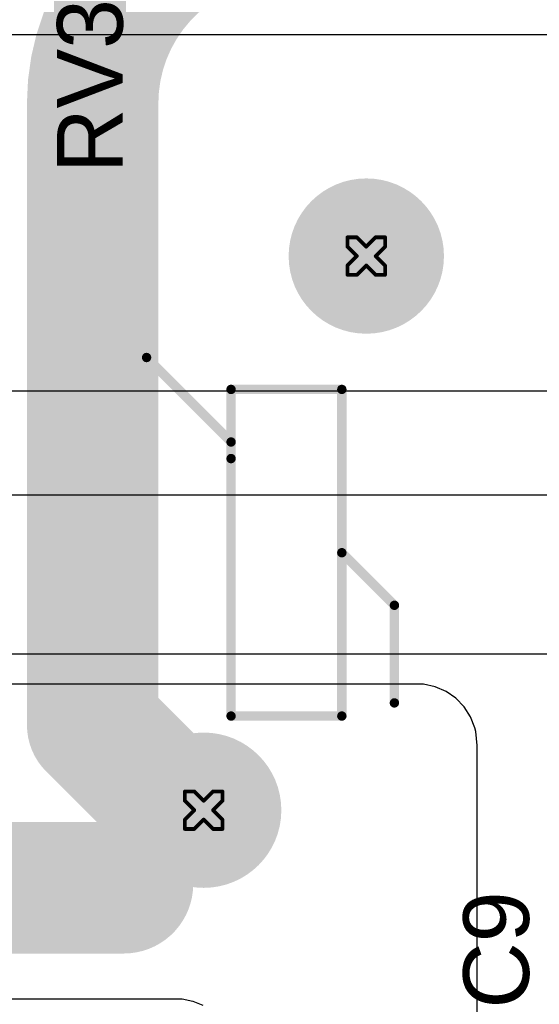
# Model space of a CAD drawing. Header units: inches. Extents: x 0 to 11.2, y -0.2 to 5.5.
# Tile 29 of 57: x 2.82 to 3.097, y 0.773 to 1.298. Entities that reach past the tile are written whole.
import ezdxf

# ---------------------------------------------------------------- set-up
doc = ezdxf.new("R2010")
doc.units = ezdxf.units.IN
doc.header["$MEASUREMENT"] = 0
for name, color, linetype in [('Bottom Layer', 5, 'Continuous'), ('Bottom Solder', 6, 'Continuous'), ('Drill Drawing', 1, 'Continuous'), ('Multi-Layer', 9, 'Continuous'), ('Pad Holes', 156, 'Continuous'), ('Top Layer', 1, 'Continuous'), ('Top Overlay', 2, 'Continuous'), ('Top Solder', 216, 'Continuous')]:
    doc.layers.add(name, color=color, linetype=linetype)
doc.styles.add('Arial', font='txt', dxfattribs={"height": 0.2})

# ---------------------------------------------------------------- blocks, each defined once
blk = doc.blocks.new('471KD10J_9')
at = {"layer": 'Bottom Layer'}
h = blk.add_hatch(color=5, dxfattribs=at)
edge = h.paths.add_edge_path()
edge.add_arc((-0.1476, 0.04331), 0.03937, 0, 360)
h = blk.add_hatch(color=5, dxfattribs=at)
edge = h.paths.add_edge_path()
edge.add_arc((0.1476, -0.04331), 0.03937, 0, 360)
at = {"layer": 'Bottom Solder'}
h = blk.add_hatch(color=6, dxfattribs=at)
edge = h.paths.add_edge_path()
edge.add_arc((-0.1476, 0.04331), 0.04137, 0, 360)
h = blk.add_hatch(color=6, dxfattribs=at)
edge = h.paths.add_edge_path()
edge.add_arc((0.1476, -0.04331), 0.04137, 0, 360)
at = {"layer": 'Multi-Layer'}
h = blk.add_hatch(color=9, dxfattribs=at)
edge = h.paths.add_edge_path()
edge.add_arc((-0.1476, 0.04331), 0.03937, 0, 360)
h = blk.add_hatch(color=9, dxfattribs=at)
edge = h.paths.add_edge_path()
edge.add_arc((0.1476, -0.04331), 0.03937, 0, 360)
at = {"layer": 'Pad Holes'}
h = blk.add_hatch(color=7, dxfattribs=at)
edge = h.paths.add_edge_path()
edge.add_arc((-0.1476, 0.04331), 0.02362, 0, 360)
h = blk.add_hatch(color=7, dxfattribs=at)
edge = h.paths.add_edge_path()
edge.add_arc((0.1476, -0.04331), 0.02362, 0, 360)
at = {"layer": 'Top Layer'}
h = blk.add_hatch(color=1, dxfattribs=at)
edge = h.paths.add_edge_path()
edge.add_arc((-0.1476, 0.04331), 0.03937, 0, 360)
h = blk.add_hatch(color=1, dxfattribs=at)
edge = h.paths.add_edge_path()
edge.add_arc((0.1476, -0.04331), 0.03937, 0, 360)
at = {"layer": 'Top Solder'}
h = blk.add_hatch(color=216, dxfattribs=at)
edge = h.paths.add_edge_path()
edge.add_arc((-0.1476, 0.04331), 0.04137, 0, 360)
h = blk.add_hatch(color=216, dxfattribs=at)
edge = h.paths.add_edge_path()
edge.add_arc((0.1476, -0.04331), 0.04137, 0, 360)

msp = doc.modelspace()

# ---------------------------------------------------------------- linework, layer by layer
at = {"layer": 'Bottom Layer'}
for p, q in [((3.03241, 0.944), (2.694, 0.944)), ((3.03557, 0.94395), (3.03241, 0.944)), ((3.04176, 0.94262), (3.03557, 0.94395)), ((3.04756, 0.9401), (3.04176, 0.94262)), ((3.05276, 0.9365), (3.04756, 0.9401)), ((3.05716, 0.93196), (3.05276, 0.9365)), ((3.06059, 0.92665), (3.05716, 0.93196)), ((3.06292, 0.92076), (3.06059, 0.92665)), ((3.06329, 0.91874), (3.06292, 0.92076)), ((3.064, 0.91138), (3.06329, 0.91874)), ((3.064, 0.80619), (3.064, 0.91138)), ((3.064, 0.727), (3.064, 0.80619)), ((2.69018, 0.77644), (2.90404, 0.77644)), ((2.90404, 0.77644), (2.90692, 0.7763)), ((2.90692, 0.7763), (2.91258, 0.77517)), ((2.91258, 0.77517), (2.91791, 0.77296))]:
    msp.add_line(p, q, dxfattribs=at)
at = {"layer": 'Bottom Layer', "const_width": 0.07}
for points in [[(2.85928, 1.25349, -0.414214), (2.95928, 1.35349)], [(2.87786, 0.83747, -0.414214), (2.87588, 0.83549)]]:
    msp.add_lwpolyline(points, format="xyb", dxfattribs=at)
for points in [[(2.85928, 0.92221), (2.85928, 1.25349)], [(2.85928, 0.92221), (2.90298, 0.87851)], [(2.90298, 0.87851), (2.91674, 0.87851)], [(2.91674, 0.87851), (2.91841, 0.87684)], [(2.69595, 0.83549), (2.87588, 0.83549)]]:
    msp.add_lwpolyline(points, dxfattribs=at)
at = {"layer": 'Bottom Layer', "const_width": 0.035}
for points in [[(2.84178, 1.25349, 1), (2.87678, 1.25349, 1)], [(2.84178, 1.25349, 1), (2.87678, 1.25349, 1)], [(2.84178, 0.92221, 1), (2.87678, 0.92221, 1)], [(2.84178, 0.92221, 1), (2.87678, 0.92221, 1)], [(2.88548, 0.87851, 1), (2.92048, 0.87851, 1)], [(2.88548, 0.87851, 1), (2.92048, 0.87851, 1)], [(2.89924, 0.87851, 1), (2.93424, 0.87851, 1)], [(2.89924, 0.87851, 1), (2.93424, 0.87851, 1)], [(2.90091, 0.87684, 1), (2.93591, 0.87684, 1)], [(2.86036, 0.83747, 1), (2.89536, 0.83747, 1)], [(2.85838, 0.83549, 1), (2.89338, 0.83549, 1)], [(2.85838, 0.83549, 1), (2.89338, 0.83549, 1)]]:
    msp.add_lwpolyline(points, format="xyb", close=True, dxfattribs=at)
at = {"layer": 'Drill Drawing', "const_width": 0.002}
for points in [[(2.99502, 1.17704), (2.99502, 1.18204)], [(2.99502, 1.18204), (3.00002, 1.18204)], [(3.00002, 1.18204), (3.00502, 1.17704)], [(3.00502, 1.17704), (3.01002, 1.18204)], [(3.01002, 1.18204), (3.01502, 1.18204)], [(3.01502, 1.17704), (3.01502, 1.18204)], [(2.99502, 1.17704), (3.00002, 1.17204)], [(3.01002, 1.17204), (3.01502, 1.17704)], [(2.99502, 1.16704), (3.00002, 1.17204)], [(3.01002, 1.17204), (3.01502, 1.16704)], [(2.99502, 1.16204), (2.99502, 1.16704)], [(3.00002, 1.16204), (3.00502, 1.16704)], [(3.00502, 1.16704), (3.01002, 1.16204)], [(3.01502, 1.16204), (3.01502, 1.16704)], [(2.99502, 1.16204), (3.00002, 1.16204)], [(3.01002, 1.16204), (3.01502, 1.16204)], [(2.90841, 0.88184), (2.90841, 0.88684)], [(2.90841, 0.88684), (2.91341, 0.88684)], [(2.91341, 0.88684), (2.91841, 0.88184)], [(2.91841, 0.88184), (2.92341, 0.88684)], [(2.92341, 0.88684), (2.92841, 0.88684)], [(2.92841, 0.88184), (2.92841, 0.88684)], [(2.90841, 0.88184), (2.91341, 0.87684)], [(2.92341, 0.87684), (2.92841, 0.88184)], [(2.90841, 0.87184), (2.91341, 0.87684)], [(2.92341, 0.87684), (2.92841, 0.87184)], [(2.90841, 0.86684), (2.90841, 0.87184)], [(2.91341, 0.86684), (2.91841, 0.87184)], [(2.91841, 0.87184), (2.92341, 0.86684)], [(2.92841, 0.86684), (2.92841, 0.87184)], [(2.90841, 0.86684), (2.91341, 0.86684)], [(2.92341, 0.86684), (2.92841, 0.86684)]]:
    msp.add_lwpolyline(points, dxfattribs=at)
at = {"layer": 'Drill Drawing', "const_width": 0.001}
for points in [[(2.99452, 1.18204, 1), (2.99552, 1.18204, 1)], [(2.99452, 1.18204, 1), (2.99552, 1.18204, 1)], [(2.99952, 1.18204, 1), (3.00052, 1.18204, 1)], [(2.99952, 1.18204, 1), (3.00052, 1.18204, 1)], [(3.00952, 1.18204, 1), (3.01052, 1.18204, 1)], [(3.00952, 1.18204, 1), (3.01052, 1.18204, 1)], [(3.01452, 1.18204, 1), (3.01552, 1.18204, 1)], [(3.01452, 1.18204, 1), (3.01552, 1.18204, 1)], [(2.99452, 1.17704, 1), (2.99552, 1.17704, 1)], [(2.99452, 1.17704, 1), (2.99552, 1.17704, 1)], [(3.00452, 1.17704, 1), (3.00552, 1.17704, 1)], [(3.00452, 1.17704, 1), (3.00552, 1.17704, 1)], [(3.01452, 1.17704, 1), (3.01552, 1.17704, 1)], [(3.01452, 1.17704, 1), (3.01552, 1.17704, 1)], [(2.99952, 1.17204, 1), (3.00052, 1.17204, 1)], [(2.99952, 1.17204, 1), (3.00052, 1.17204, 1)], [(3.00952, 1.17204, 1), (3.01052, 1.17204, 1)], [(3.00952, 1.17204, 1), (3.01052, 1.17204, 1)], [(2.99452, 1.16704, 1), (2.99552, 1.16704, 1)], [(2.99452, 1.16704, 1), (2.99552, 1.16704, 1)], [(3.00452, 1.16704, 1), (3.00552, 1.16704, 1)], [(3.00452, 1.16704, 1), (3.00552, 1.16704, 1)], [(3.01452, 1.16704, 1), (3.01552, 1.16704, 1)], [(3.01452, 1.16704, 1), (3.01552, 1.16704, 1)], [(2.99452, 1.16204, 1), (2.99552, 1.16204, 1)], [(2.99452, 1.16204, 1), (2.99552, 1.16204, 1)], [(2.99952, 1.16204, 1), (3.00052, 1.16204, 1)], [(2.99952, 1.16204, 1), (3.00052, 1.16204, 1)], [(3.00952, 1.16204, 1), (3.01052, 1.16204, 1)], [(3.00952, 1.16204, 1), (3.01052, 1.16204, 1)], [(3.01452, 1.16204, 1), (3.01552, 1.16204, 1)], [(3.01452, 1.16204, 1), (3.01552, 1.16204, 1)], [(2.90791, 0.88684, 1), (2.90891, 0.88684, 1)], [(2.90791, 0.88684, 1), (2.90891, 0.88684, 1)], [(2.91291, 0.88684, 1), (2.91391, 0.88684, 1)], [(2.91291, 0.88684, 1), (2.91391, 0.88684, 1)], [(2.92291, 0.88684, 1), (2.92391, 0.88684, 1)], [(2.92291, 0.88684, 1), (2.92391, 0.88684, 1)], [(2.92791, 0.88684, 1), (2.92891, 0.88684, 1)], [(2.92791, 0.88684, 1), (2.92891, 0.88684, 1)], [(2.90791, 0.88184, 1), (2.90891, 0.88184, 1)], [(2.90791, 0.88184, 1), (2.90891, 0.88184, 1)], [(2.91791, 0.88184, 1), (2.91891, 0.88184, 1)], [(2.91791, 0.88184, 1), (2.91891, 0.88184, 1)], [(2.92791, 0.88184, 1), (2.92891, 0.88184, 1)], [(2.92791, 0.88184, 1), (2.92891, 0.88184, 1)], [(2.91291, 0.87684, 1), (2.91391, 0.87684, 1)], [(2.91291, 0.87684, 1), (2.91391, 0.87684, 1)], [(2.92291, 0.87684, 1), (2.92391, 0.87684, 1)], [(2.92291, 0.87684, 1), (2.92391, 0.87684, 1)], [(2.90791, 0.87184, 1), (2.90891, 0.87184, 1)], [(2.90791, 0.87184, 1), (2.90891, 0.87184, 1)], [(2.91791, 0.87184, 1), (2.91891, 0.87184, 1)], [(2.91791, 0.87184, 1), (2.91891, 0.87184, 1)], [(2.92791, 0.87184, 1), (2.92891, 0.87184, 1)], [(2.92791, 0.87184, 1), (2.92891, 0.87184, 1)], [(2.90791, 0.86684, 1), (2.90891, 0.86684, 1)], [(2.90791, 0.86684, 1), (2.90891, 0.86684, 1)], [(2.91291, 0.86684, 1), (2.91391, 0.86684, 1)], [(2.91291, 0.86684, 1), (2.91391, 0.86684, 1)], [(2.92291, 0.86684, 1), (2.92391, 0.86684, 1)], [(2.92291, 0.86684, 1), (2.92391, 0.86684, 1)], [(2.92791, 0.86684, 1), (2.92891, 0.86684, 1)], [(2.92791, 0.86684, 1), (2.92891, 0.86684, 1)]]:
    msp.add_lwpolyline(points, format="xyb", close=True, dxfattribs=at)
at = {"layer": 'Top Layer'}
for p, q in [((2.65883, 1.29), (4.17446, 1.29)), ((4.17476, 1.1), (2.66178, 1.1)), ((2.55206, 1.04481), (3.36838, 1.04481)), ((3.28262, 0.96), (2.42983, 0.96))]:
    msp.add_line(p, q, dxfattribs=at)
at = {"layer": 'Top Overlay', "const_width": 0.005}
for points in [[(2.888, 1.118), (2.933, 1.073)], [(2.933, 1.101), (2.992, 1.101)], [(2.933, 0.927), (2.933, 1.101)], [(2.992, 0.927), (2.992, 1.101)], [(2.933, 1.06416), (2.933, 1.073)], [(2.992, 1.014), (3.02, 0.986)], [(3.02, 0.934), (3.02, 0.986)], [(2.933, 0.927), (2.992, 0.927)]]:
    msp.add_lwpolyline(points, dxfattribs=at)
at = {"layer": 'Top Overlay', "const_width": 0.0025}
for points in [[(2.88675, 1.118, 1), (2.88925, 1.118, 1)], [(2.93175, 1.101, 1), (2.93425, 1.101, 1)], [(2.93175, 1.101, 1), (2.93425, 1.101, 1)], [(2.99075, 1.101, 1), (2.99325, 1.101, 1)], [(2.99075, 1.101, 1), (2.99325, 1.101, 1)], [(2.93175, 1.073, 1), (2.93425, 1.073, 1)], [(2.93175, 1.073, 1), (2.93425, 1.073, 1)], [(2.93175, 1.06416, 1), (2.93425, 1.06416, 1)], [(2.99075, 1.014, 1), (2.99325, 1.014, 1)], [(3.01875, 0.986, 1), (3.02125, 0.986, 1)], [(3.01875, 0.986, 1), (3.02125, 0.986, 1)], [(3.01875, 0.934, 1), (3.02125, 0.934, 1)], [(2.93175, 0.927, 1), (2.93425, 0.927, 1)], [(2.93175, 0.927, 1), (2.93425, 0.927, 1)], [(2.99075, 0.927, 1), (2.99325, 0.927, 1)], [(2.99075, 0.927, 1), (2.99325, 0.927, 1)]]:
    msp.add_lwpolyline(points, format="xyb", close=True, dxfattribs=at)

# ---------------------------------------------------------------- block references
at = {"rotation": 270}
msp.add_blockref('471KD10J_9', (2.96172, 1.02444), dxfattribs=at)

# ---------------------------------------------------------------- texts
at = {"layer": 'Top Overlay', "style": 'Arial'}
for s, p in [('RV3', (2.87531, 1.21623)), ('C9', (3.09167, 0.77114))]:
    msp.add_text(s, height=0.035, rotation=90, dxfattribs=at).set_placement(p)

doc.saveas('drawing.dxf')
